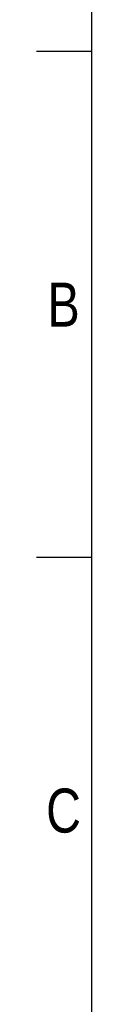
# Model space of a CAD drawing. Header units: millimetres. Extents: x 0 to 420, y 0 to 297.
# Tile 10 of 48: x 0 to 5, y 154 to 247. Entities that reach past the tile are written whole.
import ezdxf

# ---------------------------------------------------------------- set-up
doc = ezdxf.new("R2010")
doc.units = ezdxf.units.MM
doc.layers.add('CARTIGLIO', color=140, linetype='Continuous')
doc.styles.add('SLDTEXTSTYLE2', font='TXT', dxfattribs={"width": 0.821468})

msp = doc.modelspace()

# ---------------------------------------------------------------- linework, layer by layer
at = {"layer": 'CARTIGLIO', "linetype": 'Continuous'}
for p, q in [((5.18012, 291.82257), (5.18012, 5.171)), ((5.18012, 243.70236), (0.0059, 243.70236)), ((5.18012, 196.09957), (0.0059, 196.09957))]:
    msp.add_line(p, q, dxfattribs=at)

# ---------------------------------------------------------------- texts
at = {"layer": 'CARTIGLIO', "char_height": 4.13937, "attachment_point": 2, "style": 'SLDTEXTSTYLE2'}
for s, insert in [('B', (2.55983, 221.95415)), ('C', (2.54959, 174.35136))]:
    msp.add_mtext(s, dxfattribs=dict(at, insert=insert))

doc.saveas('drawing.dxf')
